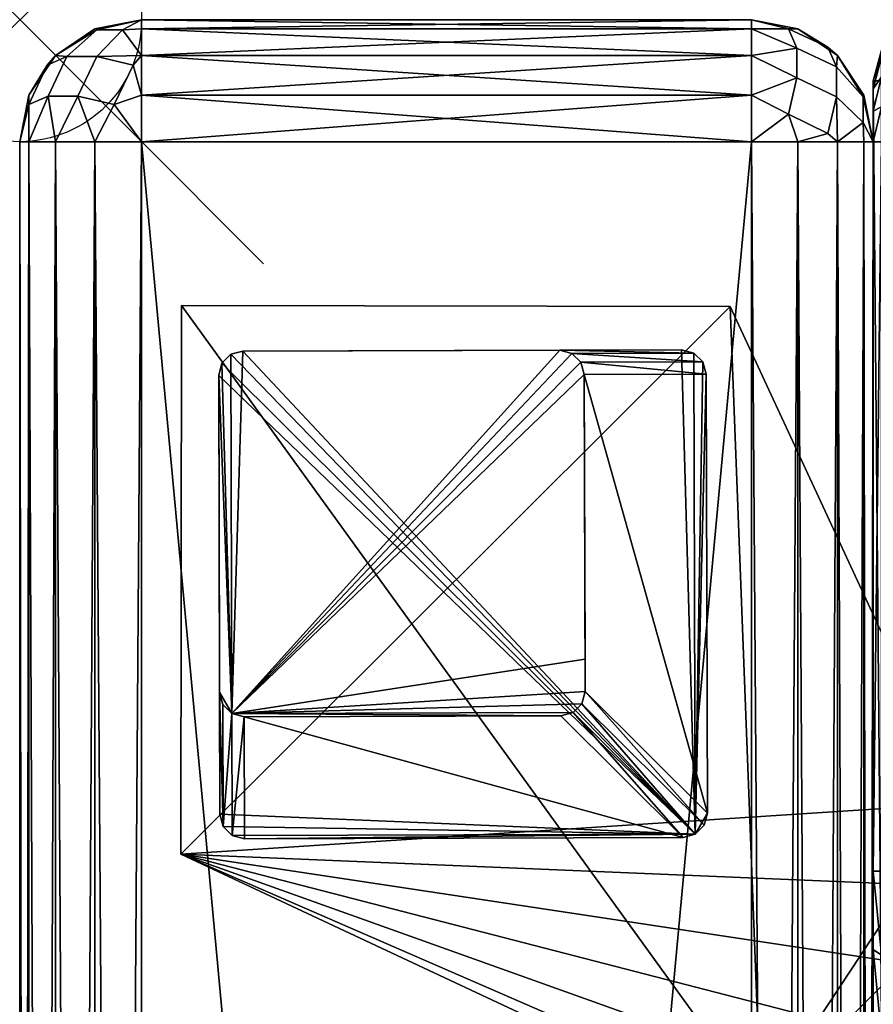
# Model space of a CAD drawing. Header units: inches. Extents: x 0 to 53, y -28.1 to 0.
# Tile 113 of 256: x 0 to 3.5, y -4 to 0. Entities that reach past the tile are written whole.
import ezdxf

# ---------------------------------------------------------------- set-up
doc = ezdxf.new("R2010")
doc.units = ezdxf.units.IN
doc.header["$LTSCALE"] = 0.03937
doc.header["$MEASUREMENT"] = 0
doc.header["$PDMODE"] = 35
doc.header["$PDSIZE"] = 1
for name, color, linetype in [('A-FURN-3-NODE', 7, 'Continuous'), ('A-FURN-3-ST-ARM', 165, 'Continuous'), ('A-FURN-3-ST-BK', 151, 'Continuous'), ('A-FURN-3-ST-LG', 252, 'Continuous'), ('A-FURN-3-ST-LGHW', 32, 'Continuous')]:
    doc.layers.add(name, color=color, linetype=linetype)

msp = doc.modelspace()

# ---------------------------------------------------------------- linework, layer by layer
at = {"layer": 'A-FURN-3-NODE'}
msp.add_point((0, 0), dxfattribs=at)

# ---------------------------------------------------------------- meshes
at = {"layer": 'A-FURN-3-ST-ARM'}
mesh = msp.add_polyface(dxfattribs=at)
corners = [(3, -0.1464, 5.1464), (0.5, -0.3087, 5.0381), (0.5, -0.1464, 5.1464), (3, -0.0381, 5.3087), (0.5, -0.0381, 5.3087), (3, 0, 5.5), (0.5, 0, 5.5), (0.4212, -0.0419, 5.3158), (0.3158, -0.0419, 5.4212), (0.3087, -0.0381, 5.5), (0.1464, -0.1464, 5.5), (0.193, -0.1509, 5.3159), (0.1126, -0.1857, 5.4659), (0.117, -0.3131, 5.2386), (0.0374, -0.3475, 5.387), (0.4659, -0.1857, 5.1126), (0.3159, -0.1509, 5.193), (0.0381, -0.3087, 5.5), (0.2386, -0.3131, 5.117), (0.387, -0.3475, 5.0374), (0.4659, -0.1857, 20.8874), (0.5, -0.3087, 20.9619), (0.5, -0.1464, 20.8536), (0.3159, -0.1509, 20.807), (0.4212, -0.0419, 20.6842), (0.3158, -0.0419, 20.5788), (0.193, -0.1509, 20.6841), (0.1464, -0.1464, 20.5), (0.3087, -0.0381, 20.5), (0.5, 0, 20.5), (0.5, -0.0381, 20.6913), (0.1126, -0.1857, 20.5341), (0.0381, -0.3087, 20.5), (0.0374, -0.3475, 20.613), (0.117, -0.3131, 20.7614), (0.2386, -0.3131, 20.883), (0.387, -0.3475, 20.9626)]
mesh.append_faces([[corners[k] for k in face] for face in [(0, 1, 2), (3, 2, 4), (5, 4, 6), (4, 7, 6), (6, 7, 8), (6, 8, 9), (9, 8, 10), (10, 8, 11), (10, 11, 12), (12, 11, 13, 14), (1, 15, 2), (2, 15, 16), (2, 16, 7), (7, 16, 11, 8), (4, 2, 7), (12, 17, 10), (13, 11, 16, 18), (18, 16, 15, 19), (20, 21, 22), (20, 22, 23), (23, 22, 24), (23, 24, 25, 26), (26, 25, 27), (27, 25, 28), (28, 25, 29), (29, 25, 24), (29, 24, 30), (30, 24, 22), (26, 27, 31), (31, 27, 32), (26, 31, 33, 34), (26, 34, 35, 23), (23, 35, 36, 20), (29, 6, 28), (28, 6, 9), (28, 9, 27), (27, 9, 10), (27, 10, 32), (32, 10, 17)]])
mesh = msp.add_polyface(dxfattribs=at)
corners = [(3, -0.3087, 5.0381), (0.5, -0.3087, 5.0381), (3, -0.1464, 5.1464), (0.5, -0.1464, 5.1464), (3, -0.0381, 5.3087), (0.5, -0.0381, 5.3087), (3, 0, 5.5), (3.3536, -0.1464, 5.5), (3.4581, -0.3158, 5.4212), (3.3491, -0.193, 5.3159), (3.3143, -0.1126, 5.4659), (3.1869, -0.117, 5.2386), (3.1525, -0.0374, 5.387), (3.1869, -0.2386, 5.117), (3.1913, -0.0381, 5.5), (3.3491, -0.3159, 5.193), (3.3536, -0.1464, 20.5), (3.4619, -0.3087, 5.5), (3.1913, -0.0381, 20.5), (3, 0, 20.5), (0.5, 0, 5.5), (0.5, 0, 20.5), (0.5, -0.3087, 20.9619), (3, -0.3087, 20.9619), (0.5, -0.1464, 20.8536), (3, -0.1464, 20.8536), (0.5, -0.0381, 20.6913), (3, -0.0381, 20.6913), (3.1525, -0.0374, 20.613), (3.1869, -0.117, 20.7614), (3.1869, -0.2386, 20.883), (3.3491, -0.193, 20.6841), (3.4581, -0.3158, 20.5788), (3.3143, -0.1126, 20.5341), (3.3491, -0.3159, 20.807)]
mesh.append_faces([[corners[k] for k in face] for face in [(0, 1, 2), (2, 3, 4), (4, 5, 6), (7, 8, 9), (7, 9, 10), (10, 9, 11, 12), (12, 11, 4), (4, 11, 2), (2, 11, 13), (2, 13, 0), (4, 6, 12), (12, 6, 14), (12, 14, 10), (10, 14, 7), (11, 9, 15, 13), (16, 17, 7), (16, 7, 18), (18, 7, 14), (18, 14, 19), (19, 14, 6), (6, 20, 19), (19, 20, 21), (22, 23, 24), (24, 23, 25), (24, 25, 26), (26, 25, 27), (26, 27, 21), (21, 27, 19), (18, 19, 28), (28, 19, 27), (28, 27, 29), (29, 27, 25), (29, 25, 30), (30, 25, 23), (31, 32, 16), (31, 16, 33), (33, 16, 18), (33, 18, 28), (31, 33, 28, 29), (31, 29, 30, 34)]])
mesh = msp.add_polyface(dxfattribs=at)
corners = [(3, -0.3087, 5.0381), (0.5, -0.5, 5), (0.5, -0.3087, 5.0381), (0.0374, -0.3475, 5.387), (0.117, -0.3131, 5.2386), (0.0381, -0.5, 5.3087), (0.1464, -0.5, 5.1464), (0.2386, -0.3131, 5.117), (0.3087, -0.5, 5.0381), (0.387, -0.3475, 5.0374), (0.4659, -0.1857, 5.1126), (0, -0.5, 5.5), (0.0381, -0.3087, 5.5), (0.1126, -0.1857, 5.4659), (3.5, -0.5, 5.5), (3.4581, -0.4212, 5.3158), (3.4581, -0.3158, 5.4212), (3.4619, -0.3087, 5.5), (3.3536, -0.1464, 5.5), (3.1869, -0.2386, 5.117), (3.1525, -0.387, 5.0374), (3, -0.5, 5), (3.3536, -0.5, 5.1464), (3.3143, -0.4659, 5.1126), (3.3491, -0.3159, 5.193), (3.3491, -0.193, 5.3159), (3.5, -0.5, 20.5), (3.4619, -0.3087, 20.5), (3.3536, -0.1464, 20.5), (0.5, -0.5, 21), (3, -0.5, 21), (0.5, -0.3087, 20.9619), (3, -0.3087, 20.9619), (3.1869, -0.2386, 20.883), (3.1525, -0.387, 20.9626), (3.3143, -0.4659, 20.8874), (3.3536, -0.5, 20.8536), (3.3491, -0.3159, 20.807), (3.4581, -0.4212, 20.6842), (3.4581, -0.3158, 20.5788), (3.3491, -0.193, 20.6841), (0.0381, -0.3087, 20.5), (0, -0.5, 20.5), (0.0374, -0.3475, 20.613), (0.0381, -0.5, 20.6913), (0.117, -0.3131, 20.7614), (0.1464, -0.5, 20.8536), (0.2386, -0.3131, 20.883), (0.3087, -0.5, 20.9619), (0.387, -0.3475, 20.9626), (0.4659, -0.1857, 20.8874), (0.1126, -0.1857, 20.5341)]
mesh.append_faces([[corners[k] for k in face] for face in [(0, 1, 2), (3, 4, 5), (6, 4, 7), (8, 7, 9), (1, 9, 2), (2, 9, 10), (3, 11, 12), (3, 12, 13), (14, 15, 16), (14, 16, 17), (17, 16, 18), (0, 19, 20), (0, 20, 21), (22, 23, 24), (22, 24, 15), (15, 24, 25, 16), (19, 24, 23, 20), (26, 14, 27), (27, 14, 17), (27, 17, 28), (29, 30, 31), (31, 30, 32), (33, 32, 34), (34, 32, 30), (35, 36, 37), (37, 36, 38), (37, 38, 39, 40), (28, 39, 27), (27, 39, 26), (26, 39, 38), (37, 33, 34, 35), (41, 42, 43), (43, 44, 45), (45, 46, 47), (47, 48, 49), (49, 29, 31), (49, 31, 50), (51, 41, 43), (41, 12, 42), (42, 12, 11)]])
mesh = msp.add_polyface(dxfattribs=at)
corners = [(3.1913, -27.51, 5.0381), (3, -0.5, 5), (3.1913, -0.5, 5.0381), (3.3536, -27.51, 5.1464), (3.3536, -0.5, 5.1464), (3.4619, -27.51, 5.3087), (3.4619, -0.5, 5.3087), (3.5, -27.51, 5.5), (3.5, -0.5, 5.5), (0.5, -0.5, 5), (0.5, -27.51, 5), (0.3087, -0.5, 5.0381), (0.3087, -27.51, 5.0381), (0.1464, -0.5, 5.1464), (0.1464, -27.51, 5.1464), (0.0381, -0.5, 5.3087), (0.0381, -27.51, 5.3087), (0, -0.5, 5.5), (3, -0.3087, 5.0381), (0.117, -0.3131, 5.2386), (0.2386, -0.3131, 5.117), (0.387, -0.3475, 5.0374), (0.0374, -0.3475, 5.387), (3.4581, -0.4212, 5.3158), (3.1525, -0.387, 5.0374), (3.3143, -0.4659, 5.1126), (3.5, -27.51, 20.5), (3.5, -0.5, 20.5), (3, -0.5, 21), (3, -27.51, 21), (3.1913, -0.5, 20.9619), (3.1913, -27.51, 20.9619), (3.3536, -0.5, 20.8536), (3.3536, -27.51, 20.8536), (3.4619, -0.5, 20.6913), (3.4619, -27.51, 20.6913), (3.1525, -0.387, 20.9626), (3.3143, -0.4659, 20.8874), (3.4581, -0.4212, 20.6842), (0.3087, -27.51, 20.9619), (0.5, -0.5, 21), (0.3087, -0.5, 20.9619), (0.1464, -27.51, 20.8536), (0.1464, -0.5, 20.8536), (0.0381, -27.51, 20.6913), (0.0381, -0.5, 20.6913), (0, -27.51, 20.5), (0, -0.5, 20.5), (0.0374, -0.3475, 20.613), (0.117, -0.3131, 20.7614), (0.2386, -0.3131, 20.883), (0.387, -0.3475, 20.9626), (0, -27.51, 5.5)]
mesh.append_faces([[corners[k] for k in face] for face in [(0, 1, 2), (3, 2, 4), (5, 4, 6), (7, 6, 8), (9, 10, 11), (11, 12, 13), (13, 14, 15), (15, 16, 17), (1, 9, 18), (15, 19, 13), (13, 20, 11), (11, 21, 9), (15, 17, 22), (6, 23, 8), (1, 24, 2), (2, 24, 25), (2, 25, 4), (6, 4, 23), (26, 8, 27), (1, 10, 9), (28, 29, 30), (30, 31, 32), (32, 33, 34), (34, 35, 27), (36, 28, 30), (36, 30, 37), (37, 30, 32), (27, 38, 34), (34, 38, 32), (39, 40, 41), (42, 41, 43), (44, 43, 45), (46, 45, 47), (48, 47, 45), (49, 45, 43), (50, 43, 41), (51, 41, 40), (17, 52, 47), (40, 29, 28)]])
mesh = msp.add_polyface(dxfattribs=at)
corners = [(3, -27.51, 5), (3, -0.5, 5), (3.1913, -27.51, 5.0381), (3.1913, -0.5, 5.0381), (3.3536, -27.51, 5.1464), (3.3536, -0.5, 5.1464), (3.4619, -27.51, 5.3087), (3.4619, -0.5, 5.3087), (3.5, -27.51, 5.5), (0.3087, -0.5, 5.0381), (0.5, -27.51, 5), (0.3087, -27.51, 5.0381), (0.1464, -0.5, 5.1464), (0.1464, -27.51, 5.1464), (0.0381, -0.5, 5.3087), (0.0381, -27.51, 5.3087), (0, -0.5, 5.5), (0, -27.51, 5.5), (0.0374, -27.623, 5.3475), (0.1126, -27.5441, 5.1857), (0.3158, -27.5888, 5.0419), (3.1842, -27.5888, 5.0419), (3.3874, -27.5441, 5.1857), (3.4626, -27.623, 5.3475), (3.5, -0.5, 5.5), (3.5, -27.51, 20.5), (3.1913, -0.5, 20.9619), (3, -27.51, 21), (3.1913, -27.51, 20.9619), (3.3536, -0.5, 20.8536), (3.3536, -27.51, 20.8536), (3.4619, -0.5, 20.6913), (3.4619, -27.51, 20.6913), (3.5, -0.5, 20.5), (0.5, -27.51, 21), (0.5, -0.5, 21), (0.3087, -27.51, 20.9619), (0.3087, -0.5, 20.9619), (0.1464, -27.51, 20.8536), (0.1464, -0.5, 20.8536), (0.0381, -27.51, 20.6913), (0.0381, -0.5, 20.6913), (0, -27.51, 20.5), (3.4626, -27.623, 20.6525), (3.3874, -27.5441, 20.8143), (3.1842, -27.5888, 20.9581), (0.3158, -27.5888, 20.9581), (0.1126, -27.5441, 20.8143), (0.0374, -27.623, 20.6525), (0, -0.5, 20.5)]
mesh.append_faces([[corners[k] for k in face] for face in [(0, 1, 2), (2, 3, 4), (4, 5, 6), (6, 7, 8), (9, 10, 11), (12, 11, 13), (14, 13, 15), (16, 15, 17), (18, 17, 15), (18, 15, 19), (19, 15, 13), (10, 20, 11), (11, 20, 13), (4, 21, 2), (2, 21, 0), (22, 4, 6), (22, 6, 23), (23, 6, 8), (8, 24, 25), (0, 10, 1), (26, 27, 28), (29, 28, 30), (31, 30, 32), (33, 32, 25), (34, 35, 36), (36, 37, 38), (38, 39, 40), (40, 41, 42), (43, 25, 32), (43, 32, 44), (44, 32, 30), (27, 45, 28), (28, 45, 30), (38, 46, 36), (36, 46, 34), (47, 38, 40), (47, 40, 48), (48, 40, 42), (49, 17, 42), (34, 27, 35)]])
at = {"layer": 'A-FURN-3-ST-BK'}
mesh = msp.add_polyface(dxfattribs=at)
corners = [(3.5, -4.1002, 5.25), (3.5, -0.25, 5.25), (3.5335, -4.1002, 5.125), (3.5335, -0.25, 5.125), (3.625, -4.1002, 5.0335), (3.625, -0.25, 5.0335), (3.5, -4.1092, 16.901), (3.5335, -4.2342, 16.9009), (3.5335, -4.2252, 5.2499), (3.625, -4.3257, 16.9009), (3.625, -4.3167, 5.2498), (3.5335, -4.3558, 17.4321), (3.5, -4.4041, 17.7422), (3.5, -4.2432, 17.4864), (3.5335, -4.265, 17.1734), (3.5, -4.1432, 17.2013), (3.5, -0.25, 32.5), (3.5335, -0.125, 5.25), (3.5335, -0.125, 32.5), (3.625, -0.0335, 5.25), (3.5, -0.375, 32.7165), (3.5, -0.5, 32.75), (3.5335, -0.3565, 32.8465), (3.5335, -0.5, 32.875), (3.625, -0.5, 32.9665), (3.625, -0.069, 32.6785), (3.5335, -0.1535, 32.6435), (3.5335, -0.2348, 32.7652), (3.625, -0.1701, 32.8299), (3.625, -0.3215, 32.931), (3.5, -0.2835, 32.625), (3.5, -3.4889, 32.75), (3.5335, -3.4889, 32.875), (3.5, -4.4105, 32.4877), (3.5335, -4.4763, 32.594), (3.5, -4.1213, 32.6317), (3.5335, -4.1665, 32.7483), (3.5, -3.8106, 32.7202), (3.5335, -3.8336, 32.8431), (3.625, -3.8504, 32.933), (3.625, -4.1995, 32.8336), (3.5367, -0.1355, 5.1878), (3.6069, -0.0451, 5.244), (3.5983, -0.1216, 5.0983), (3.5366, -4.2147, 5.1878), (3.5984, -4.2286, 5.0982), (3.6068, -4.305, 5.244)]
mesh.append_faces([[corners[k] for k in face] for face in [(0, 1, 2), (2, 1, 3), (2, 3, 4), (4, 3, 5), (6, 0, 7), (7, 0, 8), (7, 8, 9), (9, 8, 10), (11, 12, 13), (11, 13, 14), (14, 13, 15), (14, 15, 7), (7, 15, 6), (7, 9, 14), (1, 16, 17), (17, 16, 18), (17, 18, 19), (20, 21, 22), (22, 21, 23), (22, 23, 24), (25, 18, 26), (25, 26, 27, 28), (28, 27, 22, 29), (18, 16, 26), (26, 16, 30), (26, 30, 27), (27, 30, 20), (27, 20, 22), (21, 31, 23), (23, 31, 32), (23, 32, 24), (33, 34, 35), (35, 34, 36), (35, 36, 37), (37, 36, 38), (37, 38, 31), (31, 38, 32), (32, 38, 39), (36, 40, 39, 38), (3, 1, 41), (41, 1, 17), (41, 17, 42), (42, 17, 19), (43, 5, 3), (43, 3, 41), (8, 0, 44), (44, 0, 2), (44, 2, 45), (45, 2, 4), (46, 10, 8), (46, 8, 44), (0, 6, 1), (1, 6, 16), (16, 6, 15), (16, 15, 21), (21, 15, 31), (31, 15, 13), (31, 13, 12), (12, 35, 37), (12, 37, 31), (21, 20, 16), (16, 20, 30)]])
at = {"layer": 'A-FURN-3-ST-LG'}
mesh = msp.add_polyface(dxfattribs=at)
corners = [(2.7703, -3.338, 4.7963), (0.9212, -3.3564, 4.7963), (2.7205, -3.3514, 4.7963), (0.8712, -3.3431, 4.7963), (0.8345, -3.3064, 4.7963), (0.821, -3.2562, 4.7963), (0.816, -1.458, 4.7963), (0.8292, -1.408, 4.7963), (0.8657, -1.3713, 4.7963), (0.9156, -1.3578, 4.7963), (2.7139, -1.3528, 4.7963), (2.7642, -1.366, 4.7963), (2.801, -1.4025, 4.7963), (2.8146, -1.4524, 4.7963), (2.8196, -3.2518, 4.7963), (2.8065, -3.3016, 4.7963), (0.8657, -1.3713, 0), (0.9156, -1.3578, 0), (0.8292, -1.408, 0), (0.816, -1.458, 0), (2.2142, -1.3542, 0), (2.2645, -1.3674, 0), (2.3014, -1.4039, 0), (2.315, -1.4538, 0), (0.9198, -2.8567, 0), (0.8698, -2.8434, 0), (0.8331, -2.8067, 0), (0.8196, -2.7565, 0), (2.2195, -2.8531, 0), (2.2692, -2.8397, 0), (2.3054, -2.8033, 0), (2.3186, -2.7535, 0), (2.3182, -2.621, 0)]
mesh.append_faces([[corners[k] for k in face] for face in [(16, 9, 17), (16, 8, 9), (6, 18, 19), (6, 7, 18), (10, 17, 9), (10, 20, 17), (11, 20, 10), (11, 21, 20), (12, 21, 11), (12, 22, 21), (13, 22, 12), (13, 23, 22), (3, 24, 1), (3, 25, 24), (4, 25, 3), (4, 26, 25), (27, 4, 5), (27, 26, 4), (5, 19, 27), (5, 6, 19), (2, 24, 28), (2, 1, 24), (29, 2, 28), (29, 0, 2), (30, 0, 29), (30, 15, 0), (31, 15, 30), (31, 14, 15), (23, 14, 31), (23, 13, 14)]])
mesh.append_faces([[corners[k] for k in face] for face in [(0, 1, 2), (18, 8, 16), (25, 28, 24), (25, 22, 23)]], dxfattribs={"vtx0": -1})
mesh.append_faces([[corners[k] for k in face] for face in [(25, 32, 31)]], dxfattribs={"vtx0": -1, "vtx1": -1})
mesh.append_faces([[corners[k] for k in face] for face in [(0, 3, 1), (0, 4, 3), (0, 5, 4), (0, 6, 5), (0, 7, 6), (0, 8, 7), (0, 9, 8), (0, 10, 9), (0, 11, 10), (0, 12, 11), (0, 13, 12), (0, 14, 13), (25, 29, 28), (25, 30, 29), (25, 21, 22), (25, 20, 21), (25, 17, 20), (25, 16, 17), (25, 18, 16), (25, 19, 18), (25, 27, 19)]], dxfattribs={"vtx0": -1, "vtx2": -1})
mesh.append_faces([[corners[k] for k in face] for face in [(23, 31, 32), (25, 23, 32)]], dxfattribs={"vtx1": -1, "vtx2": -1})
mesh.append_faces([[corners[k] for k in face] for face in [(0, 15, 14), (18, 7, 8), (25, 31, 30), (25, 26, 27)]], dxfattribs={"vtx2": -1})
at = {"layer": 'A-FURN-3-ST-LGHW'}
mesh = msp.add_polyface(dxfattribs=at)
corners = [(0.6603, -3.4194, 5), (3.0383, -4.4543, 5), (2.6944, -4.3722, 5), (3.3867, -4.3935, 5), (3.6825, -4.1997, 5), (3.8773, -3.9046, 5), (3.9393, -3.5564, 5), (3.8584, -3.2121, 5), (2.9126, -1.1748, 5), (0.6641, -1.1709, 5), (2.6944, -4.3722, 4.7502), (3.0383, -4.4543, 4.7502), (3.3867, -4.3935, 4.7502), (3.6825, -4.1997, 4.7502), (3.8773, -3.9046, 4.7502), (3.9393, -3.5564, 4.7502), (3.8584, -3.2121, 4.7502), (0.6603, -3.4194, 4.7502), (0.6641, -1.1709, 4.7502), (2.9126, -1.1748, 4.7502)]
mesh.append_faces([[corners[k] for k in face] for face in [(2, 10, 1), (10, 11, 1), (1, 11, 3), (11, 12, 3), (3, 12, 4), (12, 13, 4), (4, 13, 5), (13, 14, 5), (5, 14, 6), (14, 15, 6), (7, 6, 16), (6, 15, 16), (8, 7, 19), (7, 16, 19), (17, 10, 0), (10, 2, 0)]])
mesh.append_faces([[corners[k] for k in face] for face in [(2, 1, 0), (10, 17, 11), (9, 8, 18), (0, 9, 17)]], dxfattribs={"vtx1": -1})
mesh.append_faces([[corners[k] for k in face] for face in [(1, 3, 0), (3, 4, 0), (4, 5, 0), (5, 6, 0), (6, 7, 0), (7, 8, 0), (17, 18, 11), (18, 19, 11), (19, 16, 11), (16, 15, 11), (15, 14, 11), (14, 13, 11)]], dxfattribs={"vtx1": -1, "vtx2": -1})
mesh.append_faces([[corners[k] for k in face] for face in [(8, 9, 0), (13, 12, 11), (8, 19, 18), (9, 18, 17)]], dxfattribs={"vtx2": -1})

doc.saveas('drawing.dxf')
